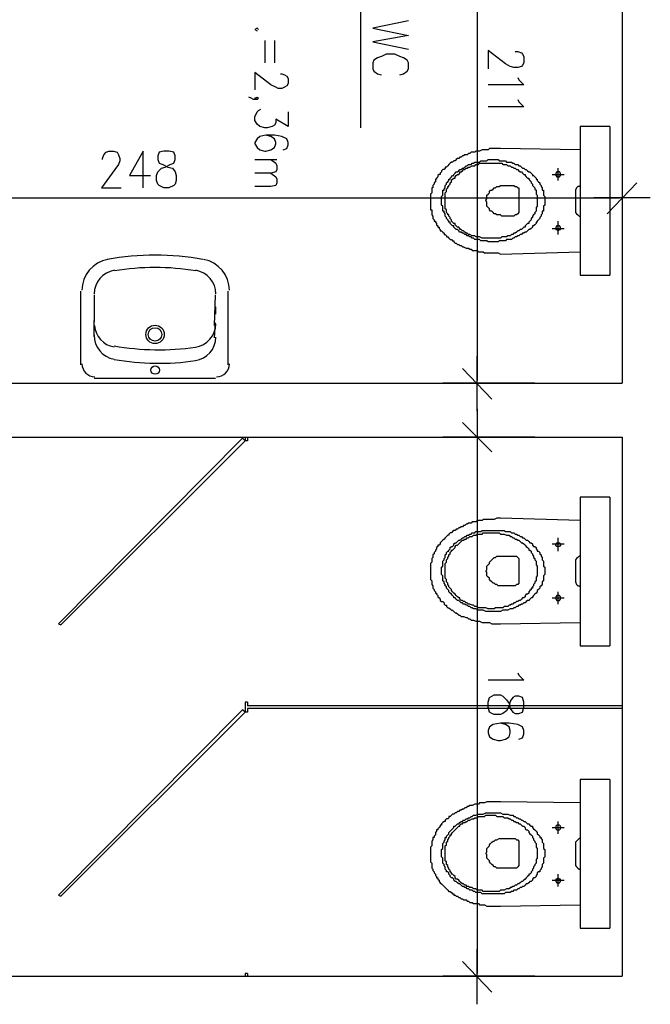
# Model space of a CAD drawing. Header units: millimetres. Extents: x -523 to 1404227, y -783705 to 1038705.
# Tile 6 of 256: x 22536 to 24709, y 2773 to 6168. Entities that reach past the tile are written whole.
import ezdxf

# ---------------------------------------------------------------- set-up
doc = ezdxf.new("R2010")
doc.units = ezdxf.units.MM
doc.linetypes.add('0.5_0.5', pattern=[1, 0.5, -0.5])
for name, color, linetype in [('PDF _0', 252, 'Continuous'), ('PDF _BA_met', 7, 'Continuous'), ('PDF _PG_WIDOKOWE_CIENKIE', 7, 'Continuous'), ('PDF _PG_WYMIARY', 7, 'Continuous'), ('PDF _PG_WYPOSAŻENIE', 7, 'Continuous')]:
    doc.layers.add(name, color=color, linetype=linetype)

# ---------------------------------------------------------------- blocks, each defined once
blk = doc.blocks.new('A$Cc5eb5aaa')
at = {"layer": 'PDF _0', "color": 7, "lineweight": -3}
for points in [[(25134.9, 8412.2), (25134.9, 6308.1)], [(25185.7, 6998.2), (25084.1, 6892.3)], [(25232.3, 6947.4), (25037.6, 6947.4)], [(24635.4, 6210.7), (24635.4, 6401.2)], [(24686.2, 6253), (24584.6, 6358.9)], [(22658.3, 6308.1), (25134.9, 6308.1)], [(24635.4, 6219.2), (24635.4, 6024.4)], [(24584.6, 6172.6), (24686.2, 6071)], [(22514.3, 6121.8), (25134.9, 6121.8)], [(23835.2, 6109.1), (23826.7, 6117.6), (23191.7, 5478.3), (23200.2, 5474.1)], [(23835.2, 6121.8), (23835.2, 6109.1)], [(23843.7, 6121.8), (23843.7, 6109.1)], [(25134.9, 6121.8), (25134.9, 4263.2)], [(23835.2, 6109.1), (23200.2, 5474.1)], [(23843.7, 6109.1), (23835.2, 6109.1)], [(23835.2, 5207.3), (23835.2, 5173.5)], [(23843.7, 5207.3), (23835.2, 5207.3)], [(23843.7, 5207.3), (23843.7, 5194.6)], [(23835.2, 5173.5), (23826.7, 5181.9), (23191.7, 4542.7), (23200.2, 4538.4)], [(23835.2, 5173.5), (23200.2, 4538.4)], [(23843.7, 5173.5), (23835.2, 5173.5)], [(25134.9, 5194.6), (23843.7, 5194.6)], [(23843.7, 5186.2), (23843.7, 5173.5)], [(25134.9, 5186.2), (23843.7, 5186.2)], [(24635.4, 4165.9), (24635.4, 4356.4)], [(24686.2, 4208.2), (24584.6, 4314)], [(21384, 4263.2), (25134.9, 4263.2)], [(23835.2, 4271.7), (23835.2, 4263.2)], [(23843.7, 4271.7), (23835.2, 4271.7)], [(23843.7, 4271.7), (23843.7, 4263.2)]]:
    blk.add_lwpolyline(points, dxfattribs=at)
at = {"layer": 'PDF _BA_met', "lineweight": -3}
for points in [[(24233.2, 8001.5), (24233.2, 7188.7)], [(24398.3, 7557), (24275.5, 7531.6), (24398.3, 7506.2), (24275.5, 7485), (24398.3, 7459.6)], [(24368.6, 7370.7), (24381.3, 7374.9), (24394, 7383.4), (24398.3, 7391.9), (24398.3, 7413), (24394, 7421.5), (24381.3, 7430), (24368.6, 7434.2), (24351.7, 7442.7), (24322.1, 7442.7), (24305.1, 7434.2), (24292.4, 7430), (24279.7, 7421.5), (24275.5, 7413), (24275.5, 7391.9), (24279.7, 7383.4), (24292.4, 7374.9), (24305.1, 7370.7)]]:
    blk.add_lwpolyline(points, dxfattribs=at)
at = {"layer": 'PDF _PG_WIDOKOWE_CIENKIE', "lineweight": -3}
for points in [[(25092.6, 7192.9), (24991, 7192.9), (24991, 6680.6), (25092.6, 6680.6)], [(25092.6, 7192.9), (25092.6, 6680.6)], [(24991, 7112.5), (24715.8, 7116.7), (24707.3, 7116.7), (24703.1, 7116.7), (24694.6, 7116.7), (24690.4, 7116.7), (24686.2, 7116.7), (24677.7, 7116.7), (24673.5, 7112.5), (24669.2, 7112.5), (24660.8, 7112.5), (24656.5, 7112.5), (24652.3, 7112.5), (24643.8, 7108.2), (24639.6, 7108.2), (24635.4, 7108.2), (24631.1, 7108.2), (24626.9, 7104), (24618.4, 7104), (24614.2, 7104), (24610, 7099.8), (24605.7, 7099.8), (24601.5, 7095.5), (24597.3, 7095.5), (24593, 7095.5), (24588.8, 7091.3), (24584.6, 7091.3), (24580.3, 7087.1), (24576.1, 7087.1), (24571.9, 7082.8), (24567.6, 7082.8), (24563.4, 7078.6), (24559.2, 7074.4), (24554.9, 7074.4), (24550.7, 7070.1), (24546.5, 7070.1), (24542.2, 7065.9), (24538, 7061.7), (24533.8, 7057.4), (24529.5, 7053.2), (24525.3, 7053.2), (24525.3, 7049), (24521.1, 7044.7), (24516.8, 7044.7), (24512.6, 7040.5), (24512.6, 7036.3), (24508.4, 7032), (24508.4, 7027.8), (24504.1, 7027.8), (24499.9, 7023.6), (24499.9, 7019.3), (24495.7, 7015.1), (24495.7, 7010.9), (24491.4, 7010.9), (24491.4, 7006.6), (24491.4, 7002.4), (24487.2, 6998.2), (24487.2, 6993.9), (24483, 6989.7), (24483, 6985.5), (24483, 6981.2), (24478.7, 6981.2), (24478.7, 6977), (24478.7, 6972.8), (24478.7, 6968.5), (24478.7, 6964.3), (24474.5, 6960.1), (24474.5, 6955.8), (24474.5, 6951.6), (24474.5, 6947.4), (24474.5, 6943.1), (24474.5, 6938.9), (24474.5, 6934.6), (24474.5, 6930.4), (24474.5, 6926.2), (24474.5, 6921.9), (24474.5, 6917.7), (24474.5, 6913.5), (24474.5, 6909.2), (24474.5, 6905), (24478.7, 6905), (24478.7, 6900.8), (24478.7, 6896.5), (24478.7, 6892.3), (24478.7, 6888.1), (24483, 6883.8), (24483, 6879.6), (24483, 6875.4), (24487.2, 6871.1), (24487.2, 6866.9), (24491.4, 6866.9), (24491.4, 6862.7), (24495.7, 6858.4), (24495.7, 6854.2), (24499.9, 6850), (24499.9, 6845.7), (24504.1, 6845.7), (24504.1, 6841.5), (24508.4, 6837.3), (24508.4, 6833), (24512.6, 6833), (24516.8, 6828.8), (24521.1, 6824.6), (24521.1, 6820.3), (24525.3, 6820.3), (24529.5, 6816.1), (24529.5, 6811.9), (24533.8, 6811.9), (24538, 6807.6), (24542.2, 6803.4), (24546.5, 6803.4), (24550.7, 6799.2), (24554.9, 6799.2), (24554.9, 6794.9), (24559.2, 6790.7), (24563.4, 6790.7), (24567.6, 6786.5), (24571.9, 6786.5), (24576.1, 6782.2), (24580.3, 6782.2), (24584.6, 6778), (24588.8, 6778), (24597.3, 6773.8), (24601.5, 6773.8), (24605.7, 6773.8), (24610, 6769.5), (24614.2, 6769.5), (24618.4, 6765.3), (24622.7, 6765.3), (24631.1, 6765.3), (24635.4, 6765.3), (24639.6, 6761.1), (24643.8, 6761.1), (24652.3, 6761.1), (24656.5, 6761.1), (24660.8, 6756.8), (24669.2, 6756.8), (24673.5, 6756.8), (24677.7, 6756.8), (24686.2, 6756.8), (24690.4, 6756.8), (24694.6, 6756.8), (24703.1, 6756.8), (24707.3, 6756.8), (24715.8, 6752.6)], [(24914.8, 7006.6), (24914.8, 7049)], [(24893.6, 7027.8), (24935.9, 7027.8)], [(24991, 6989.7), (24986.8, 6985.5), (24982.5, 6985.5), (24978.3, 6981.2), (24974.1, 6972.8), (24974.1, 6964.3), (24974.1, 6905), (24974.1, 6896.5), (24978.3, 6892.3), (24982.5, 6888.1), (24986.8, 6883.8), (24991, 6883.8)], [(24914.8, 6820.3), (24914.8, 6866.9)], [(24893.6, 6841.5), (24935.9, 6841.5)], [(24715.8, 6752.6), (24991, 6761.1)], [(23267.9, 6625.6), (23267.9, 6371.6)], [(23775.9, 6625.6), (23775.9, 6371.6)], [(23314.5, 6612.9), (23314.5, 6519.8)], [(23729.4, 6507.1), (23733.6, 6612.9)], [(23733.6, 6570.6), (23733.6, 6545.2)], [(23733.6, 6562.1), (23733.6, 6562.1)], [(23733.6, 6553.6), (23733.6, 6553.6)], [(23314.5, 6469), (23314.5, 6524)], [(23733.6, 6545.2), (23733.6, 6545.2)], [(23733.6, 6545.2), (23733.6, 6545.2)], [(23733.6, 6519.8), (23733.6, 6519.8)], [(23314.5, 6498.6), (23314.5, 6498.6)], [(23729.4, 6464.7), (23733.6, 6515.5)], [(23729.4, 6498.6), (23733.6, 6498.6)], [(23314.5, 6325), (23733.6, 6325)], [(25092.6, 5914.3), (24991, 5914.3), (24991, 5402.1), (25092.6, 5402.1)], [(25092.6, 5914.3), (25092.6, 5402.1)], [(24991, 5833.9), (24715.8, 5842.4), (24707.3, 5842.4), (24703.1, 5842.4), (24694.6, 5838.1), (24690.4, 5838.1), (24686.2, 5838.1), (24677.7, 5838.1), (24673.5, 5838.1), (24669.2, 5838.1), (24660.8, 5838.1), (24656.5, 5838.1), (24652.3, 5833.9), (24643.8, 5833.9), (24639.6, 5833.9), (24635.4, 5833.9), (24631.1, 5829.7), (24626.9, 5829.7), (24618.4, 5829.7), (24614.2, 5825.4), (24610, 5825.4), (24605.7, 5825.4), (24601.5, 5821.2), (24597.3, 5821.2), (24593, 5817), (24588.8, 5817), (24584.6, 5812.7), (24580.3, 5812.7), (24576.1, 5808.5), (24571.9, 5808.5), (24567.6, 5804.3), (24563.4, 5804.3), (24559.2, 5800), (24554.9, 5800), (24550.7, 5795.8), (24546.5, 5791.6), (24542.2, 5791.6), (24538, 5787.3), (24538, 5783.1), (24533.8, 5783.1), (24529.5, 5778.9), (24525.3, 5774.6), (24521.1, 5770.4), (24516.8, 5766.2), (24512.6, 5761.9), (24508.4, 5757.7), (24508.4, 5753.5), (24504.1, 5749.2), (24499.9, 5749.2), (24499.9, 5745), (24495.7, 5740.8), (24495.7, 5736.5), (24491.4, 5732.3), (24491.4, 5728.1), (24487.2, 5723.8), (24487.2, 5719.6), (24483, 5715.4), (24483, 5711.1), (24483, 5706.9), (24478.7, 5702.7), (24478.7, 5698.4), (24478.7, 5694.2), (24478.7, 5690), (24474.5, 5685.7), (24474.5, 5681.5), (24474.5, 5677.3), (24474.5, 5673), (24474.5, 5668.8), (24474.5, 5664.6), (24474.5, 5660.3), (24474.5, 5656.1), (24474.5, 5651.9), (24474.5, 5647.6), (24474.5, 5643.4), (24474.5, 5639.2), (24474.5, 5634.9), (24474.5, 5630.7), (24478.7, 5626.5), (24478.7, 5622.2), (24478.7, 5618), (24478.7, 5613.8), (24483, 5609.5), (24483, 5605.3), (24483, 5601.1), (24487.2, 5596.8), (24487.2, 5592.6), (24491.4, 5588.4), (24491.4, 5584.1), (24495.7, 5584.1), (24495.7, 5579.9), (24499.9, 5575.7), (24499.9, 5571.4), (24504.1, 5567.2), (24508.4, 5563), (24508.4, 5558.7), (24512.6, 5554.5), (24516.8, 5554.5), (24521.1, 5550.3), (24521.1, 5546), (24525.3, 5541.8), (24529.5, 5541.8), (24529.5, 5537.6), (24533.8, 5533.3), (24538, 5533.3), (24542.2, 5529.1), (24546.5, 5524.9), (24550.7, 5524.9), (24554.9, 5520.6), (24559.2, 5516.4), (24563.4, 5516.4), (24567.6, 5512.2), (24571.9, 5507.9), (24576.1, 5507.9), (24580.3, 5503.7), (24584.6, 5503.7), (24588.8, 5503.7), (24597.3, 5499.5), (24601.5, 5499.5), (24605.7, 5495.2), (24610, 5495.2), (24614.2, 5491), (24618.4, 5491), (24622.7, 5491), (24631.1, 5486.8), (24635.4, 5486.8), (24639.6, 5486.8), (24643.8, 5486.8), (24652.3, 5482.5), (24656.5, 5482.5), (24660.8, 5482.5), (24669.2, 5482.5), (24673.5, 5482.5), (24677.7, 5482.5), (24686.2, 5478.3), (24690.4, 5478.3), (24694.6, 5478.3), (24703.1, 5478.3), (24707.3, 5478.3), (24715.8, 5478.3)], [(24914.8, 5728.1), (24914.8, 5774.6)], [(24893.6, 5753.5), (24935.9, 5753.5)], [(24991, 5711.1), (24986.8, 5711.1), (24982.5, 5706.9), (24978.3, 5702.7), (24974.1, 5698.4), (24974.1, 5690), (24974.1, 5630.7), (24974.1, 5622.2), (24978.3, 5613.8), (24982.5, 5609.5), (24986.8, 5609.5), (24991, 5605.3)], [(24914.8, 5546), (24914.8, 5588.4)], [(24893.6, 5567.2), (24935.9, 5567.2)], [(24715.8, 5478.3), (24991, 5482.5)], [(25092.6, 4940.6), (24991, 4940.6), (24991, 4428.4), (25092.6, 4428.4)], [(25092.6, 4940.6), (25092.6, 4428.4)], [(24991, 4860.2), (24715.8, 4864.4), (24707.3, 4864.4), (24703.1, 4864.4), (24694.6, 4864.4), (24690.4, 4864.4), (24686.2, 4864.4), (24677.7, 4864.4), (24673.5, 4864.4), (24669.2, 4864.4), (24660.8, 4860.2), (24656.5, 4860.2), (24652.3, 4860.2), (24643.8, 4860.2), (24639.6, 4855.9), (24635.4, 4855.9), (24631.1, 4855.9), (24626.9, 4855.9), (24618.4, 4851.7), (24614.2, 4851.7), (24610, 4851.7), (24605.7, 4847.5), (24601.5, 4847.5), (24597.3, 4843.2), (24593, 4843.2), (24588.8, 4839), (24584.6, 4839), (24580.3, 4834.8), (24576.1, 4834.8), (24571.9, 4830.5), (24567.6, 4830.5), (24563.4, 4826.3), (24559.2, 4826.3), (24554.9, 4822.1), (24550.7, 4822.1), (24546.5, 4817.8), (24542.2, 4813.6), (24538, 4813.6), (24538, 4809.4), (24533.8, 4805.1), (24529.5, 4805.1), (24525.3, 4800.9), (24525.3, 4796.7), (24521.1, 4796.7), (24516.8, 4792.4), (24512.6, 4788.2), (24512.6, 4784), (24508.4, 4784), (24508.4, 4779.7), (24504.1, 4775.5), (24499.9, 4771.3), (24499.9, 4767), (24495.7, 4767), (24495.7, 4762.8), (24491.4, 4758.6), (24491.4, 4754.3), (24491.4, 4750.1), (24487.2, 4745.9), (24487.2, 4741.6), (24483, 4741.6), (24483, 4737.4), (24483, 4733.2), (24478.7, 4728.9), (24478.7, 4724.7), (24478.7, 4720.5), (24478.7, 4716.2), (24478.7, 4712), (24474.5, 4707.8), (24474.5, 4703.5), (24474.5, 4699.3), (24474.5, 4695.1), (24474.5, 4690.8), (24474.5, 4686.6), (24474.5, 4682.4), (24474.5, 4678.1), (24474.5, 4673.9), (24474.5, 4669.7), (24474.5, 4665.4), (24474.5, 4661.2), (24474.5, 4657), (24478.7, 4652.7), (24478.7, 4648.5), (24478.7, 4644.3), (24478.7, 4640), (24478.7, 4635.8), (24483, 4631.6), (24483, 4627.3), (24487.2, 4623.1), (24487.2, 4618.9), (24491.4, 4614.6), (24491.4, 4610.4), (24495.7, 4606.2), (24495.7, 4601.9), (24499.9, 4601.9), (24499.9, 4597.7), (24504.1, 4593.5), (24504.1, 4589.2), (24508.4, 4585), (24512.6, 4580.8), (24516.8, 4576.5), (24521.1, 4572.3), (24525.3, 4568.1), (24529.5, 4563.8), (24533.8, 4559.6), (24538, 4555.4), (24542.2, 4555.4), (24546.5, 4551.1), (24550.7, 4546.9), (24554.9, 4546.9), (24554.9, 4542.7), (24559.2, 4542.7), (24563.4, 4538.4), (24567.6, 4538.4), (24571.9, 4534.2), (24576.1, 4534.2), (24580.3, 4530), (24584.6, 4530), (24588.8, 4525.7), (24597.3, 4525.7), (24601.5, 4521.5), (24605.7, 4521.5), (24610, 4517.3), (24614.2, 4517.3), (24618.4, 4517.3), (24622.7, 4513), (24631.1, 4513), (24635.4, 4513), (24639.6, 4513), (24643.8, 4508.8), (24652.3, 4508.8), (24656.5, 4508.8), (24660.8, 4508.8), (24669.2, 4504.6), (24673.5, 4504.6), (24677.7, 4504.6), (24686.2, 4504.6), (24690.4, 4504.6), (24694.6, 4504.6), (24703.1, 4504.6), (24707.3, 4504.6), (24715.8, 4504.6)], [(24914.8, 4754.3), (24914.8, 4796.7)], [(24893.6, 4775.5), (24935.9, 4775.5)], [(24991, 4737.4), (24986.8, 4737.4), (24982.5, 4733.2), (24978.3, 4728.9), (24974.1, 4724.7), (24974.1, 4716.2), (24974.1, 4652.7), (24974.1, 4644.3), (24978.3, 4640), (24982.5, 4635.8), (24986.8, 4631.6), (24991, 4631.6)], [(24893.6, 4593.5), (24935.9, 4593.5)], [(24914.8, 4572.3), (24914.8, 4614.6)], [(24715.8, 4504.6), (24991, 4508.8)]]:
    blk.add_lwpolyline(points, dxfattribs=at)
for points in [[(24868.2, 6938.9), (24868.2, 6930.4), (24868.2, 6926.2), (24868.2, 6921.9), (24864, 6917.7), (24864, 6913.5), (24864, 6909.2), (24864, 6905), (24864, 6900.8), (24859.7, 6900.8), (24859.7, 6896.5), (24859.7, 6892.3), (24855.5, 6888.1), (24855.5, 6883.8), (24851.3, 6879.6), (24851.3, 6875.4), (24847, 6871.1), (24842.8, 6866.9), (24842.8, 6862.7), (24838.6, 6862.7), (24838.6, 6858.4), (24834.3, 6854.2), (24830.1, 6850), (24825.9, 6850), (24825.9, 6845.7), (24821.6, 6841.5), (24817.4, 6837.3), (24813.2, 6837.3), (24808.9, 6833), (24804.7, 6828.8), (24800.5, 6828.8), (24796.2, 6824.6), (24792, 6824.6), (24787.8, 6820.3), (24783.5, 6820.3), (24779.3, 6816.1), (24775.1, 6816.1), (24770.8, 6811.9), (24766.6, 6811.9), (24762.4, 6807.6), (24758.1, 6807.6), (24753.9, 6803.4), (24749.7, 6803.4), (24741.2, 6803.4), (24737, 6803.4), (24732.7, 6799.2), (24728.5, 6799.2), (24724.3, 6799.2), (24715.8, 6799.2), (24711.6, 6799.2), (24707.3, 6794.9), (24703.1, 6794.9), (24694.6, 6794.9), (24690.4, 6794.9), (24686.2, 6794.9), (24677.7, 6794.9), (24673.5, 6794.9), (24669.2, 6799.2), (24665, 6799.2), (24656.5, 6799.2), (24652.3, 6799.2), (24648.1, 6799.2), (24643.8, 6803.4), (24639.6, 6803.4), (24631.1, 6803.4), (24626.9, 6803.4), (24622.7, 6807.6), (24618.4, 6807.6), (24614.2, 6811.9), (24610, 6811.9), (24605.7, 6816.1), (24601.5, 6816.1), (24597.3, 6820.3), (24593, 6820.3), (24588.8, 6824.6), (24584.6, 6824.6), (24580.3, 6828.8), (24576.1, 6828.8), (24571.9, 6833), (24567.6, 6837.3), (24563.4, 6837.3), (24559.2, 6841.5), (24554.9, 6845.7), (24554.9, 6850), (24550.7, 6850), (24546.5, 6854.2), (24542.2, 6858.4), (24542.2, 6862.7), (24538, 6862.7), (24538, 6866.9), (24533.8, 6871.1), (24529.5, 6875.4), (24529.5, 6879.6), (24525.3, 6883.8), (24525.3, 6888.1), (24525.3, 6892.3), (24521.1, 6896.5), (24521.1, 6900.8), (24516.8, 6900.8), (24516.8, 6905), (24516.8, 6909.2), (24516.8, 6913.5), (24516.8, 6917.7), (24512.6, 6921.9), (24512.6, 6926.2), (24512.6, 6930.4), (24512.6, 6938.9), (24512.6, 6943.1), (24512.6, 6947.4), (24512.6, 6951.6), (24516.8, 6955.8), (24516.8, 6960.1), (24516.8, 6964.3), (24516.8, 6968.5), (24516.8, 6972.8), (24521.1, 6972.8), (24521.1, 6977), (24525.3, 6981.2), (24525.3, 6985.5), (24525.3, 6989.7), (24529.5, 6993.9), (24529.5, 6998.2), (24533.8, 7002.4), (24538, 7006.6), (24538, 7010.9), (24542.2, 7010.9), (24542.2, 7015.1), (24546.5, 7019.3), (24550.7, 7023.6), (24554.9, 7023.6), (24554.9, 7027.8), (24559.2, 7032), (24563.4, 7036.3), (24567.6, 7036.3), (24571.9, 7040.5), (24576.1, 7044.7), (24580.3, 7044.7), (24584.6, 7049), (24588.8, 7049), (24593, 7053.2), (24597.3, 7057.4), (24601.5, 7057.4), (24605.7, 7061.7), (24610, 7061.7), (24614.2, 7061.7), (24618.4, 7065.9), (24622.7, 7065.9), (24626.9, 7070.1), (24631.1, 7070.1), (24639.6, 7070.1), (24643.8, 7070.1), (24648.1, 7074.4), (24652.3, 7074.4), (24656.5, 7074.4), (24665, 7074.4), (24669.2, 7074.4), (24673.5, 7078.6), (24677.7, 7078.6), (24686.2, 7078.6), (24690.4, 7078.6), (24694.6, 7078.6), (24703.1, 7078.6), (24707.3, 7078.6), (24711.6, 7074.4), (24715.8, 7074.4), (24724.3, 7074.4), (24728.5, 7074.4), (24732.7, 7074.4), (24737, 7070.1), (24741.2, 7070.1), (24749.7, 7070.1), (24753.9, 7070.1), (24758.1, 7065.9), (24762.4, 7065.9), (24766.6, 7061.7), (24770.8, 7061.7), (24775.1, 7061.7), (24779.3, 7057.4), (24783.5, 7057.4), (24787.8, 7053.2), (24792, 7049), (24796.2, 7049), (24800.5, 7044.7), (24804.7, 7044.7), (24808.9, 7040.5), (24813.2, 7036.3), (24817.4, 7036.3), (24821.6, 7032), (24825.9, 7027.8), (24825.9, 7023.6), (24830.1, 7023.6), (24834.3, 7019.3), (24838.6, 7015.1), (24838.6, 7010.9), (24842.8, 7010.9), (24842.8, 7006.6), (24847, 7002.4), (24851.3, 6998.2), (24851.3, 6993.9), (24855.5, 6989.7), (24855.5, 6985.5), (24859.7, 6981.2), (24859.7, 6977), (24859.7, 6972.8), (24864, 6972.8), (24864, 6968.5), (24864, 6964.3), (24864, 6960.1), (24864, 6955.8), (24868.2, 6951.6), (24868.2, 6947.4), (24868.2, 6943.1)], [(24842.8, 6938.9), (24842.8, 6930.4), (24842.8, 6926.2), (24842.8, 6921.9), (24842.8, 6917.7), (24838.6, 6913.5), (24838.6, 6909.2), (24838.6, 6905), (24838.6, 6900.8), (24834.3, 6896.5), (24834.3, 6892.3), (24830.1, 6888.1), (24825.9, 6883.8), (24825.9, 6879.6), (24821.6, 6875.4), (24821.6, 6871.1), (24817.4, 6866.9), (24813.2, 6862.7), (24813.2, 6858.4), (24808.9, 6858.4), (24804.7, 6854.2), (24800.5, 6850), (24800.5, 6845.7), (24796.2, 6845.7), (24792, 6841.5), (24787.8, 6837.3), (24783.5, 6837.3), (24779.3, 6833), (24775.1, 6833), (24770.8, 6828.8), (24766.6, 6824.6), (24762.4, 6824.6), (24758.1, 6820.3), (24753.9, 6820.3), (24749.7, 6816.1), (24745.4, 6816.1), (24741.2, 6816.1), (24737, 6811.9), (24728.5, 6811.9), (24724.3, 6811.9), (24720, 6811.9), (24715.8, 6807.6), (24711.6, 6807.6), (24703.1, 6807.6), (24698.9, 6807.6), (24694.6, 6807.6), (24690.4, 6807.6), (24681.9, 6807.6), (24677.7, 6807.6), (24673.5, 6807.6), (24665, 6807.6), (24660.8, 6807.6), (24656.5, 6807.6), (24652.3, 6807.6), (24643.8, 6811.9), (24639.6, 6811.9), (24635.4, 6811.9), (24631.1, 6811.9), (24626.9, 6816.1), (24622.7, 6816.1), (24618.4, 6816.1), (24610, 6820.3), (24605.7, 6820.3), (24601.5, 6824.6), (24597.3, 6824.6), (24593, 6828.8), (24588.8, 6833), (24584.6, 6833), (24580.3, 6837.3), (24576.1, 6837.3), (24576.1, 6841.5), (24571.9, 6845.7), (24567.6, 6845.7), (24563.4, 6850), (24559.2, 6854.2), (24559.2, 6858.4), (24554.9, 6858.4), (24550.7, 6862.7), (24546.5, 6866.9), (24546.5, 6871.1), (24542.2, 6875.4), (24542.2, 6879.6), (24538, 6883.8), (24538, 6888.1), (24533.8, 6888.1), (24533.8, 6892.3), (24529.5, 6896.5), (24529.5, 6900.8), (24529.5, 6905), (24525.3, 6909.2), (24525.3, 6913.5), (24525.3, 6917.7), (24525.3, 6921.9), (24525.3, 6926.2), (24525.3, 6930.4), (24525.3, 6938.9), (24525.3, 6943.1), (24525.3, 6947.4), (24525.3, 6951.6), (24525.3, 6955.8), (24525.3, 6960.1), (24525.3, 6964.3), (24529.5, 6968.5), (24529.5, 6972.8), (24529.5, 6977), (24533.8, 6981.2), (24533.8, 6985.5), (24538, 6985.5), (24538, 6989.7), (24542.2, 6993.9), (24542.2, 6998.2), (24546.5, 7002.4), (24546.5, 7006.6), (24550.7, 7010.9), (24554.9, 7015.1), (24559.2, 7015.1), (24559.2, 7019.3), (24563.4, 7023.6), (24567.6, 7027.8), (24571.9, 7027.8), (24576.1, 7032), (24576.1, 7036.3), (24580.3, 7036.3), (24584.6, 7040.5), (24588.8, 7044.7), (24593, 7044.7), (24597.3, 7049), (24601.5, 7049), (24605.7, 7053.2), (24610, 7053.2), (24618.4, 7057.4), (24622.7, 7057.4), (24626.9, 7057.4), (24631.1, 7061.7), (24635.4, 7061.7), (24639.6, 7061.7), (24643.8, 7065.9), (24652.3, 7065.9), (24656.5, 7065.9), (24660.8, 7065.9), (24665, 7065.9), (24673.5, 7065.9), (24677.7, 7065.9), (24681.9, 7065.9), (24690.4, 7065.9), (24694.6, 7065.9), (24698.9, 7065.9), (24703.1, 7065.9), (24711.6, 7065.9), (24715.8, 7065.9), (24720, 7065.9), (24724.3, 7061.7), (24728.5, 7061.7), (24737, 7061.7), (24741.2, 7057.4), (24745.4, 7057.4), (24749.7, 7057.4), (24753.9, 7053.2), (24758.1, 7053.2), (24762.4, 7049), (24766.6, 7049), (24770.8, 7044.7), (24775.1, 7044.7), (24779.3, 7040.5), (24783.5, 7036.3), (24787.8, 7036.3), (24792, 7032), (24796.2, 7027.8), (24800.5, 7027.8), (24800.5, 7023.6), (24804.7, 7019.3), (24808.9, 7015.1), (24813.2, 7015.1), (24813.2, 7010.9), (24817.4, 7006.6), (24821.6, 7002.4), (24821.6, 6998.2), (24825.9, 6993.9), (24825.9, 6989.7), (24830.1, 6985.5), (24834.3, 6981.2), (24834.3, 6977), (24838.6, 6972.8), (24838.6, 6968.5), (24838.6, 6964.3), (24838.6, 6960.1), (24842.8, 6955.8), (24842.8, 6951.6), (24842.8, 6947.4), (24842.8, 6943.1)], [(24923.2, 7027.8), (24923.2, 7032), (24919, 7036.3), (24914.8, 7036.3), (24910.5, 7036.3), (24906.3, 7032), (24906.3, 7027.8), (24906.3, 7023.6), (24910.5, 7019.3), (24914.8, 7019.3), (24919, 7019.3), (24923.2, 7023.6)], [(24779.3, 6934.6), (24779.3, 6905), (24779.3, 6900.8), (24779.3, 6896.5), (24775.1, 6892.3), (24770.8, 6888.1), (24766.6, 6888.1), (24762.4, 6883.8), (24758.1, 6883.8), (24720, 6883.8), (24715.8, 6888.1), (24707.3, 6888.1), (24703.1, 6888.1), (24698.9, 6892.3), (24694.6, 6892.3), (24690.4, 6896.5), (24686.2, 6900.8), (24681.9, 6900.8), (24677.7, 6905), (24677.7, 6909.2), (24673.5, 6913.5), (24669.2, 6917.7), (24669.2, 6921.9), (24669.2, 6926.2), (24669.2, 6930.4), (24665, 6938.9), (24669.2, 6943.1), (24669.2, 6947.4), (24669.2, 6951.6), (24669.2, 6955.8), (24673.5, 6960.1), (24677.7, 6964.3), (24677.7, 6968.5), (24681.9, 6972.8), (24686.2, 6972.8), (24690.4, 6977), (24694.6, 6981.2), (24698.9, 6981.2), (24703.1, 6985.5), (24711.6, 6985.5), (24715.8, 6989.7), (24720, 6989.7), (24758.1, 6989.7), (24762.4, 6989.7), (24766.6, 6985.5), (24770.8, 6985.5), (24775.1, 6981.2), (24779.3, 6981.2), (24779.3, 6972.8), (24779.3, 6968.5)], [(24923.2, 6841.5), (24923.2, 6845.7), (24919, 6850), (24914.8, 6850), (24910.5, 6850), (24906.3, 6845.7), (24906.3, 6841.5), (24906.3, 6837.3), (24910.5, 6837.3), (24914.8, 6833), (24919, 6837.3), (24923.2, 6837.3)], [(24868.2, 5660.3), (24868.2, 5656.1), (24868.2, 5651.9), (24868.2, 5647.6), (24864, 5643.4), (24864, 5639.2), (24864, 5634.9), (24864, 5630.7), (24864, 5626.5), (24859.7, 5622.2), (24859.7, 5618), (24859.7, 5613.8), (24855.5, 5609.5), (24851.3, 5605.3), (24851.3, 5601.1), (24847, 5596.8), (24842.8, 5592.6), (24842.8, 5588.4), (24838.6, 5584.1), (24834.3, 5579.9), (24830.1, 5575.7), (24825.9, 5571.4), (24825.9, 5567.2), (24821.6, 5567.2), (24817.4, 5563), (24813.2, 5558.7), (24808.9, 5558.7), (24804.7, 5554.5), (24800.5, 5550.3), (24796.2, 5550.3), (24792, 5546), (24787.8, 5546), (24783.5, 5541.8), (24779.3, 5541.8), (24775.1, 5537.6), (24770.8, 5537.6), (24766.6, 5533.3), (24762.4, 5533.3), (24758.1, 5529.1), (24753.9, 5529.1), (24749.7, 5529.1), (24741.2, 5524.9), (24737, 5524.9), (24732.7, 5524.9), (24728.5, 5524.9), (24724.3, 5524.9), (24715.8, 5520.6), (24711.6, 5520.6), (24707.3, 5520.6), (24703.1, 5520.6), (24694.6, 5520.6), (24690.4, 5520.6), (24686.2, 5520.6), (24677.7, 5520.6), (24673.5, 5520.6), (24669.2, 5520.6), (24665, 5520.6), (24656.5, 5524.9), (24652.3, 5524.9), (24648.1, 5524.9), (24643.8, 5524.9), (24639.6, 5524.9), (24631.1, 5529.1), (24626.9, 5529.1), (24622.7, 5529.1), (24618.4, 5533.3), (24614.2, 5533.3), (24610, 5537.6), (24605.7, 5537.6), (24601.5, 5541.8), (24597.3, 5541.8), (24593, 5546), (24588.8, 5546), (24584.6, 5550.3), (24580.3, 5550.3), (24576.1, 5554.5), (24571.9, 5558.7), (24567.6, 5558.7), (24563.4, 5563), (24559.2, 5567.2), (24554.9, 5567.2), (24554.9, 5571.4), (24550.7, 5575.7), (24546.5, 5579.9), (24542.2, 5584.1), (24538, 5588.4), (24538, 5592.6), (24533.8, 5596.8), (24529.5, 5601.1), (24529.5, 5605.3), (24525.3, 5609.5), (24525.3, 5613.8), (24521.1, 5618), (24521.1, 5622.2), (24516.8, 5626.5), (24516.8, 5630.7), (24516.8, 5634.9), (24516.8, 5639.2), (24516.8, 5643.4), (24512.6, 5647.6), (24512.6, 5651.9), (24512.6, 5656.1), (24512.6, 5660.3), (24512.6, 5664.6), (24512.6, 5668.8), (24512.6, 5673), (24516.8, 5677.3), (24516.8, 5681.5), (24516.8, 5685.7), (24516.8, 5690), (24516.8, 5694.2), (24521.1, 5698.4), (24521.1, 5702.7), (24525.3, 5706.9), (24525.3, 5711.1), (24525.3, 5715.4), (24529.5, 5719.6), (24529.5, 5723.8), (24533.8, 5728.1), (24538, 5728.1), (24538, 5732.3), (24542.2, 5736.5), (24542.2, 5740.8), (24546.5, 5745), (24550.7, 5745), (24554.9, 5749.2), (24554.9, 5753.5), (24559.2, 5757.7), (24563.4, 5757.7), (24567.6, 5761.9), (24571.9, 5766.2), (24576.1, 5766.2), (24580.3, 5770.4), (24584.6, 5774.6), (24588.8, 5774.6), (24593, 5778.9), (24597.3, 5778.9), (24601.5, 5783.1), (24605.7, 5783.1), (24610, 5787.3), (24614.2, 5787.3), (24618.4, 5791.6), (24622.7, 5791.6), (24626.9, 5791.6), (24631.1, 5795.8), (24639.6, 5795.8), (24643.8, 5795.8), (24648.1, 5795.8), (24652.3, 5800), (24656.5, 5800), (24665, 5800), (24669.2, 5800), (24673.5, 5800), (24677.7, 5800), (24686.2, 5800), (24690.4, 5800), (24694.6, 5800), (24703.1, 5800), (24707.3, 5800), (24711.6, 5800), (24715.8, 5800), (24724.3, 5800), (24728.5, 5800), (24732.7, 5795.8), (24737, 5795.8), (24741.2, 5795.8), (24749.7, 5795.8), (24753.9, 5791.6), (24758.1, 5791.6), (24762.4, 5791.6), (24766.6, 5787.3), (24770.8, 5787.3), (24775.1, 5783.1), (24779.3, 5783.1), (24783.5, 5778.9), (24787.8, 5778.9), (24792, 5774.6), (24796.2, 5774.6), (24800.5, 5770.4), (24804.7, 5766.2), (24808.9, 5766.2), (24813.2, 5761.9), (24817.4, 5757.7), (24821.6, 5757.7), (24825.9, 5753.5), (24825.9, 5749.2), (24830.1, 5745), (24834.3, 5745), (24838.6, 5740.8), (24838.6, 5736.5), (24842.8, 5732.3), (24842.8, 5728.1), (24847, 5728.1), (24851.3, 5723.8), (24851.3, 5719.6), (24855.5, 5715.4), (24855.5, 5711.1), (24859.7, 5706.9), (24859.7, 5702.7), (24859.7, 5698.4), (24864, 5694.2), (24864, 5690), (24864, 5685.7), (24864, 5681.5), (24864, 5677.3), (24868.2, 5673), (24868.2, 5668.8), (24868.2, 5664.6)], [(24842.8, 5660.3), (24842.8, 5656.1), (24842.8, 5651.9), (24842.8, 5647.6), (24842.8, 5643.4), (24838.6, 5639.2), (24838.6, 5634.9), (24838.6, 5630.7), (24838.6, 5626.5), (24834.3, 5622.2), (24834.3, 5618), (24830.1, 5613.8), (24830.1, 5609.5), (24825.9, 5605.3), (24825.9, 5601.1), (24821.6, 5601.1), (24821.6, 5596.8), (24817.4, 5592.6), (24813.2, 5588.4), (24813.2, 5584.1), (24808.9, 5579.9), (24804.7, 5579.9), (24800.5, 5575.7), (24800.5, 5571.4), (24796.2, 5567.2), (24792, 5567.2), (24787.8, 5563), (24783.5, 5558.7), (24779.3, 5558.7), (24775.1, 5554.5), (24770.8, 5554.5), (24766.6, 5550.3), (24762.4, 5550.3), (24758.1, 5546), (24753.9, 5546), (24749.7, 5541.8), (24745.4, 5541.8), (24741.2, 5537.6), (24737, 5537.6), (24728.5, 5537.6), (24724.3, 5533.3), (24720, 5533.3), (24715.8, 5533.3), (24711.6, 5533.3), (24703.1, 5533.3), (24698.9, 5533.3), (24694.6, 5529.1), (24690.4, 5529.1), (24681.9, 5529.1), (24677.7, 5529.1), (24673.5, 5529.1), (24665, 5533.3), (24660.8, 5533.3), (24656.5, 5533.3), (24652.3, 5533.3), (24643.8, 5533.3), (24639.6, 5533.3), (24635.4, 5537.6), (24631.1, 5537.6), (24626.9, 5537.6), (24622.7, 5541.8), (24618.4, 5541.8), (24610, 5546), (24605.7, 5546), (24601.5, 5550.3), (24597.3, 5550.3), (24593, 5554.5), (24588.8, 5554.5), (24584.6, 5558.7), (24580.3, 5558.7), (24576.1, 5563), (24576.1, 5567.2), (24571.9, 5567.2), (24567.6, 5571.4), (24563.4, 5575.7), (24559.2, 5579.9), (24554.9, 5584.1), (24550.7, 5588.4), (24546.5, 5592.6), (24546.5, 5596.8), (24542.2, 5601.1), (24538, 5605.3), (24538, 5609.5), (24533.8, 5613.8), (24533.8, 5618), (24529.5, 5622.2), (24529.5, 5626.5), (24529.5, 5630.7), (24525.3, 5634.9), (24525.3, 5639.2), (24525.3, 5643.4), (24525.3, 5647.6), (24525.3, 5651.9), (24525.3, 5656.1), (24525.3, 5660.3), (24525.3, 5664.6), (24525.3, 5668.8), (24525.3, 5673), (24525.3, 5677.3), (24525.3, 5681.5), (24525.3, 5685.7), (24529.5, 5690), (24529.5, 5694.2), (24529.5, 5698.4), (24533.8, 5702.7), (24533.8, 5706.9), (24538, 5711.1), (24538, 5715.4), (24542.2, 5719.6), (24542.2, 5723.8), (24546.5, 5728.1), (24546.5, 5732.3), (24550.7, 5732.3), (24554.9, 5736.5), (24559.2, 5740.8), (24559.2, 5745), (24563.4, 5749.2), (24567.6, 5749.2), (24571.9, 5753.5), (24576.1, 5757.7), (24580.3, 5761.9), (24584.6, 5766.2), (24588.8, 5766.2), (24593, 5770.4), (24597.3, 5770.4), (24601.5, 5774.6), (24605.7, 5774.6), (24610, 5778.9), (24618.4, 5778.9), (24622.7, 5783.1), (24626.9, 5783.1), (24631.1, 5783.1), (24635.4, 5787.3), (24639.6, 5787.3), (24643.8, 5787.3), (24652.3, 5787.3), (24656.5, 5791.6), (24660.8, 5791.6), (24665, 5791.6), (24673.5, 5791.6), (24677.7, 5791.6), (24681.9, 5791.6), (24690.4, 5791.6), (24694.6, 5791.6), (24698.9, 5791.6), (24703.1, 5791.6), (24711.6, 5791.6), (24715.8, 5787.3), (24720, 5787.3), (24724.3, 5787.3), (24728.5, 5787.3), (24737, 5783.1), (24741.2, 5783.1), (24745.4, 5783.1), (24749.7, 5778.9), (24753.9, 5778.9), (24758.1, 5774.6), (24762.4, 5774.6), (24766.6, 5770.4), (24770.8, 5770.4), (24775.1, 5766.2), (24779.3, 5766.2), (24783.5, 5761.9), (24787.8, 5757.7), (24792, 5757.7), (24796.2, 5753.5), (24800.5, 5749.2), (24804.7, 5745), (24808.9, 5740.8), (24813.2, 5736.5), (24813.2, 5732.3), (24817.4, 5732.3), (24821.6, 5728.1), (24821.6, 5723.8), (24825.9, 5719.6), (24825.9, 5715.4), (24830.1, 5711.1), (24830.1, 5706.9), (24834.3, 5702.7), (24834.3, 5698.4), (24838.6, 5694.2), (24838.6, 5690), (24838.6, 5685.7), (24838.6, 5681.5), (24842.8, 5677.3), (24842.8, 5673), (24842.8, 5668.8), (24842.8, 5664.6)], [(24923.2, 5753.5), (24923.2, 5749.2), (24919, 5745), (24914.8, 5745), (24910.5, 5745), (24906.3, 5749.2), (24906.3, 5753.5), (24910.5, 5757.7), (24914.8, 5757.7), (24919, 5757.7)], [(24779.3, 5660.3), (24779.3, 5630.7), (24779.3, 5622.2), (24779.3, 5618), (24775.1, 5613.8), (24770.8, 5613.8), (24766.6, 5609.5), (24762.4, 5609.5), (24758.1, 5609.5), (24720, 5609.5), (24715.8, 5609.5), (24707.3, 5609.5), (24703.1, 5613.8), (24698.9, 5613.8), (24694.6, 5618), (24690.4, 5618), (24686.2, 5622.2), (24681.9, 5626.5), (24677.7, 5630.7), (24677.7, 5634.9), (24673.5, 5639.2), (24669.2, 5643.4), (24669.2, 5647.6), (24669.2, 5651.9), (24669.2, 5656.1), (24665, 5660.3), (24669.2, 5664.6), (24669.2, 5668.8), (24669.2, 5673), (24669.2, 5677.3), (24673.5, 5681.5), (24677.7, 5685.7), (24677.7, 5690), (24681.9, 5694.2), (24686.2, 5698.4), (24690.4, 5702.7), (24694.6, 5706.9), (24698.9, 5706.9), (24703.1, 5711.1), (24711.6, 5711.1), (24715.8, 5711.1), (24720, 5711.1), (24758.1, 5711.1), (24762.4, 5711.1), (24766.6, 5711.1), (24770.8, 5711.1), (24775.1, 5706.9), (24779.3, 5702.7), (24779.3, 5698.4), (24779.3, 5690)], [(24923.2, 5567.2), (24923.2, 5571.4), (24919, 5575.7), (24914.8, 5575.7), (24910.5, 5575.7), (24906.3, 5571.4), (24906.3, 5567.2), (24906.3, 5563), (24910.5, 5558.7), (24914.8, 5558.7), (24919, 5558.7), (24923.2, 5563)], [(24868.2, 4686.6), (24868.2, 4682.4), (24868.2, 4678.1), (24868.2, 4673.9), (24864, 4669.7), (24864, 4665.4), (24864, 4661.2), (24864, 4657), (24864, 4652.7), (24859.7, 4648.5), (24859.7, 4644.3), (24859.7, 4640), (24855.5, 4635.8), (24855.5, 4631.6), (24851.3, 4627.3), (24851.3, 4623.1), (24847, 4623.1), (24842.8, 4618.9), (24842.8, 4614.6), (24838.6, 4610.4), (24838.6, 4606.2), (24834.3, 4601.9), (24830.1, 4601.9), (24825.9, 4597.7), (24825.9, 4593.5), (24821.6, 4589.2), (24817.4, 4589.2), (24813.2, 4585), (24808.9, 4580.8), (24804.7, 4580.8), (24800.5, 4576.5), (24796.2, 4572.3), (24792, 4572.3), (24787.8, 4568.1), (24783.5, 4568.1), (24779.3, 4563.8), (24775.1, 4563.8), (24770.8, 4559.6), (24766.6, 4559.6), (24762.4, 4559.6), (24758.1, 4555.4), (24753.9, 4555.4), (24749.7, 4551.1), (24741.2, 4551.1), (24737, 4551.1), (24732.7, 4551.1), (24728.5, 4546.9), (24724.3, 4546.9), (24715.8, 4546.9), (24711.6, 4546.9), (24707.3, 4546.9), (24703.1, 4546.9), (24694.6, 4546.9), (24690.4, 4546.9), (24686.2, 4546.9), (24677.7, 4546.9), (24673.5, 4546.9), (24669.2, 4546.9), (24665, 4546.9), (24656.5, 4546.9), (24652.3, 4546.9), (24648.1, 4551.1), (24643.8, 4551.1), (24639.6, 4551.1), (24631.1, 4551.1), (24626.9, 4555.4), (24622.7, 4555.4), (24618.4, 4559.6), (24614.2, 4559.6), (24610, 4559.6), (24605.7, 4563.8), (24601.5, 4563.8), (24597.3, 4568.1), (24593, 4568.1), (24588.8, 4572.3), (24584.6, 4572.3), (24580.3, 4576.5), (24576.1, 4580.8), (24571.9, 4580.8), (24567.6, 4585), (24563.4, 4589.2), (24559.2, 4589.2), (24554.9, 4593.5), (24554.9, 4597.7), (24550.7, 4601.9), (24546.5, 4601.9), (24542.2, 4606.2), (24542.2, 4610.4), (24538, 4614.6), (24538, 4618.9), (24533.8, 4623.1), (24529.5, 4623.1), (24529.5, 4627.3), (24525.3, 4631.6), (24525.3, 4635.8), (24525.3, 4640), (24521.1, 4644.3), (24521.1, 4648.5), (24516.8, 4652.7), (24516.8, 4657), (24516.8, 4661.2), (24516.8, 4665.4), (24516.8, 4669.7), (24512.6, 4673.9), (24512.6, 4678.1), (24512.6, 4682.4), (24512.6, 4686.6), (24512.6, 4690.8), (24512.6, 4695.1), (24512.6, 4699.3), (24516.8, 4703.5), (24516.8, 4707.8), (24516.8, 4712), (24516.8, 4716.2), (24516.8, 4720.5), (24521.1, 4724.7), (24521.1, 4728.9), (24525.3, 4733.2), (24525.3, 4737.4), (24525.3, 4741.6), (24529.5, 4741.6), (24529.5, 4745.9), (24533.8, 4750.1), (24538, 4754.3), (24538, 4758.6), (24542.2, 4762.8), (24546.5, 4767), (24550.7, 4771.3), (24554.9, 4775.5), (24554.9, 4779.7), (24559.2, 4779.7), (24563.4, 4784), (24567.6, 4788.2), (24571.9, 4788.2), (24576.1, 4792.4), (24580.3, 4796.7), (24584.6, 4796.7), (24588.8, 4800.9), (24593, 4800.9), (24597.3, 4805.1), (24601.5, 4805.1), (24605.7, 4809.4), (24610, 4809.4), (24614.2, 4813.6), (24618.4, 4813.6), (24622.7, 4817.8), (24626.9, 4817.8), (24631.1, 4817.8), (24639.6, 4822.1), (24643.8, 4822.1), (24648.1, 4822.1), (24652.3, 4822.1), (24656.5, 4822.1), (24665, 4826.3), (24669.2, 4826.3), (24673.5, 4826.3), (24677.7, 4826.3), (24686.2, 4826.3), (24690.4, 4826.3), (24694.6, 4826.3), (24703.1, 4826.3), (24707.3, 4826.3), (24711.6, 4826.3), (24715.8, 4826.3), (24724.3, 4822.1), (24728.5, 4822.1), (24732.7, 4822.1), (24737, 4822.1), (24741.2, 4822.1), (24749.7, 4817.8), (24753.9, 4817.8), (24758.1, 4817.8), (24762.4, 4813.6), (24766.6, 4813.6), (24770.8, 4809.4), (24775.1, 4809.4), (24779.3, 4805.1), (24783.5, 4805.1), (24787.8, 4800.9), (24792, 4800.9), (24796.2, 4796.7), (24800.5, 4796.7), (24804.7, 4792.4), (24808.9, 4788.2), (24813.2, 4788.2), (24817.4, 4784), (24821.6, 4779.7), (24825.9, 4779.7), (24825.9, 4775.5), (24830.1, 4771.3), (24834.3, 4767), (24838.6, 4762.8), (24842.8, 4758.6), (24842.8, 4754.3), (24847, 4750.1), (24851.3, 4745.9), (24851.3, 4741.6), (24855.5, 4741.6), (24855.5, 4737.4), (24859.7, 4733.2), (24859.7, 4728.9), (24859.7, 4724.7), (24864, 4720.5), (24864, 4716.2), (24864, 4712), (24864, 4707.8), (24864, 4703.5), (24868.2, 4699.3), (24868.2, 4695.1), (24868.2, 4690.8)], [(24842.8, 4686.6), (24842.8, 4682.4), (24842.8, 4678.1), (24842.8, 4673.9), (24842.8, 4669.7), (24838.6, 4665.4), (24838.6, 4661.2), (24838.6, 4657), (24838.6, 4652.7), (24834.3, 4648.5), (24834.3, 4644.3), (24830.1, 4640), (24830.1, 4635.8), (24825.9, 4631.6), (24825.9, 4627.3), (24821.6, 4623.1), (24821.6, 4618.9), (24817.4, 4614.6), (24813.2, 4614.6), (24813.2, 4610.4), (24808.9, 4606.2), (24804.7, 4601.9), (24800.5, 4597.7), (24796.2, 4593.5), (24792, 4589.2), (24787.8, 4589.2), (24783.5, 4585), (24779.3, 4580.8), (24775.1, 4580.8), (24770.8, 4576.5), (24766.6, 4576.5), (24762.4, 4572.3), (24758.1, 4572.3), (24753.9, 4568.1), (24749.7, 4568.1), (24745.4, 4563.8), (24741.2, 4563.8), (24737, 4563.8), (24728.5, 4559.6), (24724.3, 4559.6), (24720, 4559.6), (24715.8, 4559.6), (24711.6, 4555.4), (24703.1, 4555.4), (24698.9, 4555.4), (24694.6, 4555.4), (24690.4, 4555.4), (24681.9, 4555.4), (24677.7, 4555.4), (24673.5, 4555.4), (24665, 4555.4), (24660.8, 4555.4), (24656.5, 4555.4), (24652.3, 4559.6), (24643.8, 4559.6), (24639.6, 4559.6), (24635.4, 4559.6), (24631.1, 4563.8), (24626.9, 4563.8), (24622.7, 4563.8), (24618.4, 4568.1), (24610, 4568.1), (24605.7, 4572.3), (24601.5, 4572.3), (24597.3, 4576.5), (24593, 4576.5), (24588.8, 4580.8), (24584.6, 4580.8), (24580.3, 4585), (24576.1, 4589.2), (24571.9, 4593.5), (24567.6, 4597.7), (24563.4, 4597.7), (24559.2, 4601.9), (24559.2, 4606.2), (24554.9, 4610.4), (24550.7, 4614.6), (24546.5, 4614.6), (24546.5, 4618.9), (24542.2, 4623.1), (24542.2, 4627.3), (24538, 4631.6), (24538, 4635.8), (24533.8, 4640), (24533.8, 4644.3), (24529.5, 4648.5), (24529.5, 4652.7), (24529.5, 4657), (24525.3, 4661.2), (24525.3, 4665.4), (24525.3, 4669.7), (24525.3, 4673.9), (24525.3, 4678.1), (24525.3, 4682.4), (24525.3, 4686.6), (24525.3, 4690.8), (24525.3, 4695.1), (24525.3, 4699.3), (24525.3, 4703.5), (24525.3, 4707.8), (24525.3, 4712), (24529.5, 4716.2), (24529.5, 4720.5), (24529.5, 4724.7), (24533.8, 4728.9), (24533.8, 4733.2), (24538, 4737.4), (24538, 4741.6), (24542.2, 4745.9), (24542.2, 4750.1), (24546.5, 4750.1), (24546.5, 4754.3), (24550.7, 4758.6), (24554.9, 4762.8), (24559.2, 4767), (24563.4, 4771.3), (24567.6, 4775.5), (24571.9, 4779.7), (24576.1, 4779.7), (24576.1, 4784), (24580.3, 4788.2), (24584.6, 4788.2), (24588.8, 4792.4), (24593, 4792.4), (24597.3, 4796.7), (24601.5, 4796.7), (24605.7, 4800.9), (24610, 4800.9), (24618.4, 4805.1), (24622.7, 4805.1), (24626.9, 4809.4), (24631.1, 4809.4), (24635.4, 4809.4), (24639.6, 4813.6), (24643.8, 4813.6), (24652.3, 4813.6), (24656.5, 4813.6), (24660.8, 4813.6), (24665, 4817.8), (24673.5, 4817.8), (24677.7, 4817.8), (24681.9, 4817.8), (24690.4, 4817.8), (24694.6, 4817.8), (24698.9, 4817.8), (24703.1, 4813.6), (24711.6, 4813.6), (24715.8, 4813.6), (24720, 4813.6), (24724.3, 4813.6), (24728.5, 4809.4), (24737, 4809.4), (24741.2, 4809.4), (24745.4, 4805.1), (24749.7, 4805.1), (24753.9, 4800.9), (24758.1, 4800.9), (24762.4, 4796.7), (24766.6, 4796.7), (24770.8, 4792.4), (24775.1, 4792.4), (24779.3, 4788.2), (24783.5, 4788.2), (24787.8, 4784), (24792, 4779.7), (24796.2, 4779.7), (24800.5, 4775.5), (24800.5, 4771.3), (24804.7, 4767), (24808.9, 4767), (24813.2, 4762.8), (24813.2, 4758.6), (24817.4, 4754.3), (24821.6, 4750.1), (24825.9, 4745.9), (24825.9, 4741.6), (24830.1, 4737.4), (24830.1, 4733.2), (24834.3, 4728.9), (24834.3, 4724.7), (24838.6, 4720.5), (24838.6, 4716.2), (24838.6, 4712), (24838.6, 4707.8), (24842.8, 4703.5), (24842.8, 4699.3), (24842.8, 4695.1), (24842.8, 4690.8)], [(24923.2, 4775.5), (24923.2, 4779.7), (24919, 4784), (24914.8, 4784), (24910.5, 4784), (24906.3, 4779.7), (24906.3, 4775.5), (24906.3, 4771.3), (24910.5, 4767), (24914.8, 4767), (24919, 4767), (24923.2, 4771.3)], [(24779.3, 4682.4), (24779.3, 4657), (24779.3, 4648.5), (24779.3, 4644.3), (24775.1, 4640), (24770.8, 4635.8), (24766.6, 4635.8), (24762.4, 4635.8), (24758.1, 4635.8), (24720, 4635.8), (24715.8, 4635.8), (24707.3, 4635.8), (24703.1, 4635.8), (24698.9, 4640), (24694.6, 4640), (24690.4, 4644.3), (24686.2, 4648.5), (24681.9, 4652.7), (24677.7, 4657), (24677.7, 4661.2), (24673.5, 4665.4), (24669.2, 4669.7), (24669.2, 4673.9), (24669.2, 4678.1), (24669.2, 4682.4), (24665, 4686.6), (24669.2, 4690.8), (24669.2, 4695.1), (24669.2, 4699.3), (24669.2, 4703.5), (24673.5, 4707.8), (24677.7, 4712), (24677.7, 4716.2), (24681.9, 4720.5), (24686.2, 4724.7), (24690.4, 4728.9), (24694.6, 4728.9), (24698.9, 4733.2), (24703.1, 4733.2), (24711.6, 4737.4), (24715.8, 4737.4), (24720, 4737.4), (24758.1, 4737.4), (24762.4, 4737.4), (24766.6, 4737.4), (24770.8, 4733.2), (24775.1, 4733.2), (24779.3, 4728.9), (24779.3, 4724.7), (24779.3, 4716.2)], [(24923.2, 4593.5), (24923.2, 4597.7), (24919, 4597.7), (24914.8, 4601.9), (24910.5, 4597.7), (24906.3, 4597.7), (24906.3, 4593.5), (24906.3, 4589.2), (24910.5, 4585), (24914.8, 4585), (24919, 4585), (24923.2, 4589.2)]]:
    blk.add_lwpolyline(points, close=True, dxfattribs=at)
for centre, radius in [((23525, 6475.9), 31.8), ((23525, 6475.9), 23.3), ((23525, 6353.1), 14.8)]:
    blk.add_circle(centre, radius, dxfattribs=at)
for centre, radius, start, end in [((23381.1, 6628.3), 108, 100.2393, 180), ((23525, 5815.5), 933.5, 79.8071, 100.1929), ((23673.2, 6628.3), 108, 360, 79.7607), ((23398, 6615.6), 82.6, 99.1516, 180), ((23525, 5823.9), 882.7, 80.8484, 99.1516), ((23652.1, 6615.6), 82.6, 360, 80.8484), ((23398, 6514), 82.6, 185.2075, 259.9695), ((23652.1, 6514), 82.6, 278.2782, 359.1266), ((23398, 6471.7), 82.6, 179.1265, 259.9695), ((23652.1, 6467.4), 82.6, 278.2782, 359.1266), ((23537.7, 7305.7), 882.7, 259.9695, 278.2782), ((23537.7, 7259.1), 882.7, 259.9695, 278.2782), ((23317.6, 6374.3), 44.5, 180, 270), ((23736.7, 6374.3), 44.5, 270, 0)]:
    blk.add_arc(centre, radius, start, end, dxfattribs=at)
at = {"layer": 'PDF _PG_WYMIARY', "lineweight": -3}
for points in [[(24635.4, 8403.7), (24635.4, 6316.5)], [(24766.6, 7451.1), (24775.1, 7451.1), (24787.8, 7446.9), (24792, 7442.7), (24796.2, 7434.2), (24796.2, 7413), (24792, 7404.6), (24787.8, 7400.3), (24775.1, 7396.1), (24762.4, 7396.1), (24749.7, 7400.3), (24732.7, 7408.8), (24673.5, 7455.4), (24673.5, 7391.9)], [(24775.1, 7362.2), (24779.3, 7353.8), (24796.2, 7336.8), (24673.5, 7336.8)], [(24775.1, 7286), (24779.3, 7277.6), (24796.2, 7260.6), (24673.5, 7260.6)], [(25134.9, 7146.3), (25134.9, 6824.6)], [(23344.1, 7078.6), (23344.1, 7082.8), (23348.3, 7095.5), (23356.8, 7104), (23365.3, 7108.2), (23382.2, 7108.2), (23394.9, 7104), (23399.1, 7095.5), (23403.4, 7082.8), (23403.4, 7074.4), (23399.1, 7061.7), (23386.4, 7044.7), (23339.9, 6981.2), (23407.6, 6981.2)], [(23483.8, 6981.2), (23483.8, 7108.2), (23437.3, 7023.6), (23509.2, 7023.6)], [(22666.7, 6947.4), (25126.5, 6947.4)], [(24834.3, 6308.1), (24516.8, 6308.1)], [(24834.3, 6121.8), (24516.8, 6121.8)], [(24635.4, 6113.3), (24635.4, 4271.7)], [(24775.1, 5308.9), (24779.3, 5300.5), (24796.2, 5283.5), (24673.5, 5283.5)], [(24779.3, 5080.3), (24792, 5084.6), (24796.2, 5097.3), (24796.2, 5110), (24792, 5122.7), (24775.1, 5131.1), (24745.4, 5135.4), (24715.8, 5135.4), (24690.4, 5131.1), (24677.7, 5122.7), (24673.5, 5110), (24673.5, 5101.5), (24677.7, 5088.8), (24690.4, 5080.3), (24707.3, 5076.1), (24715.8, 5076.1), (24732.7, 5080.3), (24745.4, 5088.8), (24749.7, 5101.5), (24749.7, 5110), (24745.4, 5122.7), (24732.7, 5131.1), (24715.8, 5135.4)], [(24834.3, 4263.2), (24516.8, 4263.2)]]:
    blk.add_lwpolyline(points, dxfattribs=at)
for points in [[(23555.8, 7108.2), (23538.9, 7104), (23534.6, 7091.3), (23534.6, 7078.6), (23538.9, 7065.9), (23551.6, 7061.7), (23568.5, 7053.2), (23585.4, 7049), (23593.9, 7036.3), (23598.1, 7023.6), (23598.1, 7006.6), (23593.9, 6993.9), (23589.7, 6989.7), (23572.7, 6981.2), (23555.8, 6981.2), (23538.9, 6989.7), (23534.6, 6993.9), (23530.4, 7006.6), (23530.4, 7023.6), (23534.6, 7036.3), (23547.3, 7049), (23560, 7053.2), (23577, 7061.7), (23589.7, 7065.9), (23593.9, 7078.6), (23593.9, 7091.3), (23589.7, 7104), (23572.7, 7108.2)], [(24796.2, 5207.3), (24792, 5224.3), (24779.3, 5228.5), (24766.6, 5228.5), (24758.1, 5224.3), (24749.7, 5211.6), (24745.4, 5194.6), (24737, 5177.7), (24724.3, 5169.2), (24715.8, 5165), (24694.6, 5165), (24686.2, 5169.2), (24677.7, 5173.5), (24673.5, 5190.4), (24673.5, 5207.3), (24677.7, 5224.3), (24686.2, 5228.5), (24694.6, 5232.7), (24715.8, 5232.7), (24724.3, 5228.5), (24737, 5215.8), (24745.4, 5203.1), (24749.7, 5186.2), (24758.1, 5173.5), (24766.6, 5169.2), (24779.3, 5169.2), (24792, 5173.5), (24796.2, 5190.4)]]:
    blk.add_lwpolyline(points, close=True, dxfattribs=at)
at = {"layer": 'PDF _PG_WYPOSAŻENIE', "lineweight": -3}
for points in [[(23881.8, 7527.4), (23877.5, 7531.6), (23869.1, 7527.4), (23877.5, 7523.1)], [(23902.9, 7489.3), (23902.9, 7413)], [(23936.8, 7489.3), (23936.8, 7413)], [(23958, 7374.9), (23962.2, 7374.9), (23970.7, 7370.7), (23979.2, 7366.5), (23983.4, 7358), (23983.4, 7341.1), (23979.2, 7332.6), (23970.7, 7328.4), (23962.2, 7324.1), (23949.5, 7324.1), (23941.1, 7328.4), (23924.1, 7336.8), (23869.1, 7379.2), (23869.1, 7319.9)], [(23877.5, 7286), (23869.1, 7290.3), (23877.5, 7294.5), (23881.8, 7290.3), (23877.5, 7286), (23864.8, 7286), (23856.4, 7290.3), (23847.9, 7294.5)], [(23983.4, 7243.7), (23983.4, 7192.9), (23941.1, 7218.3), (23941.1, 7205.6), (23936.8, 7197.1), (23928.4, 7192.9), (23911.4, 7188.7), (23902.9, 7188.7), (23886, 7192.9), (23877.5, 7201.4), (23869.1, 7214.1), (23869.1, 7226.8), (23877.5, 7243.7), (23881.8, 7247.9), (23890.2, 7252.2)], [(23966.5, 7112.5), (23979.2, 7116.7), (23983.4, 7129.4), (23983.4, 7137.9), (23979.2, 7150.6), (23962.2, 7159), (23936.8, 7163.3), (23907.2, 7163.3), (23886, 7159), (23877.5, 7150.6), (23869.1, 7137.9), (23869.1, 7133.6), (23877.5, 7120.9), (23886, 7112.5), (23902.9, 7108.2), (23907.2, 7108.2), (23924.1, 7112.5), (23936.8, 7120.9), (23941.1, 7133.6), (23941.1, 7137.9), (23936.8, 7150.6), (23924.1, 7159), (23907.2, 7163.3)], [(23869.1, 7078.6), (23945.3, 7078.6)], [(23924.1, 7078.6), (23941.1, 7065.9), (23945.3, 7057.4), (23945.3, 7044.7), (23941.1, 7036.3), (23924.1, 7032), (23869.1, 7032)], [(23924.1, 7032), (23941.1, 7019.3), (23945.3, 7010.9), (23945.3, 6998.2), (23941.1, 6989.7), (23924.1, 6985.5), (23869.1, 6985.5)]]:
    blk.add_lwpolyline(points, dxfattribs=at)

msp = doc.modelspace()

# ---------------------------------------------------------------- block references
at = {"color": 1, "linetype": '0.5_0.5', "ltscale": 10}
msp.add_blockref('A$Cc5eb5aaa', (-522.84, -1392.86), dxfattribs=at)

doc.saveas('drawing.dxf')
